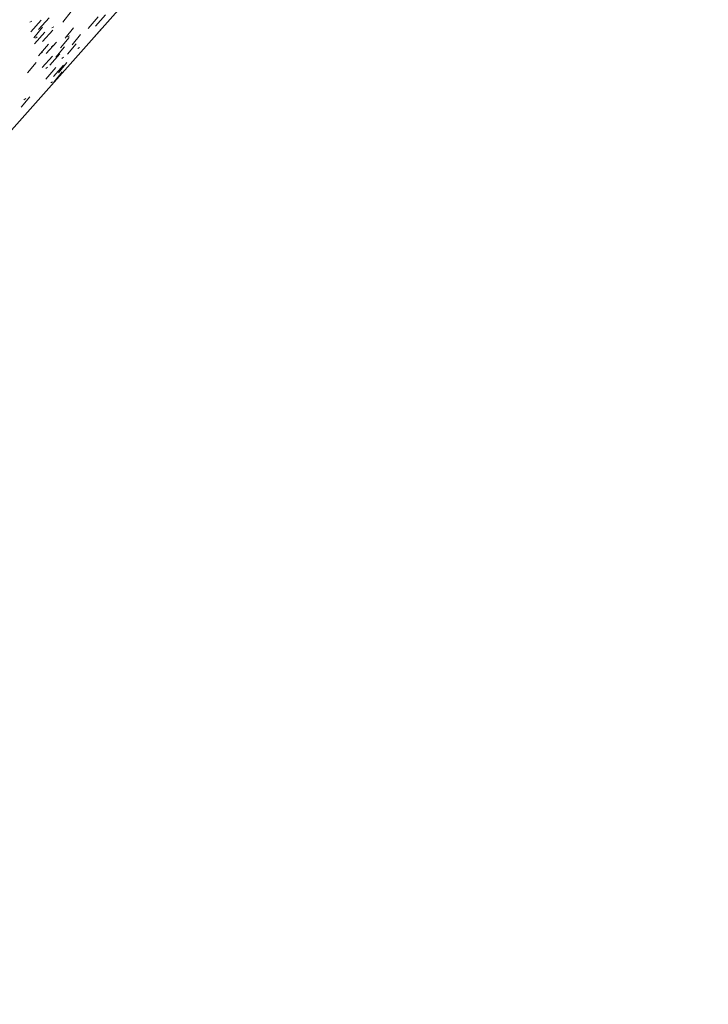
# Model space of a CAD drawing. Header units: centimetres. Extents: x 1151.07 to 1152.71, y 1902.53 to 1904.06.
# Tile 43 of 65: x 1152.31 to 1152.38, y 1902.87 to 1902.98. Entities that reach past the tile are written whole.
import ezdxf

# ---------------------------------------------------------------- set-up
doc = ezdxf.new("R2010")
doc.units = ezdxf.units.CM
for name, color, linetype, lineweight in [('Wzór powierzchni', 7, 'Continuous', 9), ('Wzór powierzchni-4', 10, 'Continuous', 9), ('Ściany', 7, 'Continuous', 9)]:
    doc.layers.add(name, color=color, linetype=linetype, lineweight=lineweight)

# ---------------------------------------------------------------- blocks, each defined once
blk = doc.blocks.new('FP_19-Aksono Kopia 1')
at = {"layer": 'Wzór powierzchni-4'}
for p, q in [((1152.31432, 1902.97706), (1152.31338, 1902.97591)), ((1152.31696, 1902.97546), (1152.31806, 1902.97669)), ((1152.31001, 1902.976), (1152.30981, 1902.97588)), ((1152.30989, 1902.97484), (1152.31104, 1902.97612)), ((1152.31075, 1902.97508), (1152.3119, 1902.97637)), ((1152.31615, 1902.97522), (1152.31725, 1902.97646)), ((1152.31119, 1902.97536), (1152.31025, 1902.9742)), ((1152.31031, 1902.97352), (1152.31145, 1902.97479)), ((1152.31117, 1902.97377), (1152.3123, 1902.97504)), ((1152.3124, 1902.97538), (1152.3122, 1902.97526)), ((1152.31457, 1902.97528), (1152.31365, 1902.97414)), ((1152.31533, 1902.97456), (1152.31441, 1902.97344)), ((1152.3165, 1902.97395), (1152.31759, 1902.97518)), ((1152.3106, 1902.97429), (1152.3104, 1902.97416)), ((1152.31073, 1902.97222), (1152.31185, 1902.97349)), ((1152.31157, 1902.97247), (1152.31269, 1902.97373)), ((1152.31407, 1902.97424), (1152.31314, 1902.97311)), ((1152.31483, 1902.97353), (1152.31391, 1902.97241)), ((1152.31412, 1902.97442), (1152.31392, 1902.9743)), ((1152.31117, 1902.97261), (1152.31097, 1902.97249)), ((1152.31197, 1902.97121), (1152.31308, 1902.97245)), ((1152.31235, 1902.97334), (1152.31216, 1902.97322)), ((1152.31356, 1902.9732), (1152.31264, 1902.97208)), ((1152.31521, 1902.97314), (1152.31502, 1902.97302)), ((1152.31048, 1902.9715), (1152.30955, 1902.97036)), ((1152.31113, 1902.97095), (1152.31225, 1902.9722)), ((1152.31382, 1902.97149), (1152.31291, 1902.97038)), ((1152.31348, 1902.97207), (1152.31328, 1902.97195)), ((1152.31173, 1902.97098), (1152.31153, 1902.97086)), ((1152.31153, 1902.9697), (1152.31264, 1902.97094)), ((1152.31236, 1902.96996), (1152.31346, 1902.9712)), ((1152.31332, 1902.97048), (1152.31242, 1902.96936)), ((1152.31227, 1902.96939), (1152.31208, 1902.96927)), ((1152.30979, 1902.96775), (1152.30887, 1902.96663)), ((1152.30935, 1902.96756), (1152.30916, 1902.96744))]:
    blk.add_line(p, q, dxfattribs=at)

msp = doc.modelspace()

# ---------------------------------------------------------------- linework, layer by layer
at = {"layer": 'Ściany'}
msp.add_line((1152.11138, 1902.74359), (1152.45892, 1903.13385), dxfattribs=at)

# ---------------------------------------------------------------- block references
at = {"layer": 'Wzór powierzchni'}
msp.add_blockref('FP_19-Aksono Kopia 1', (0, 0), dxfattribs=at)

doc.saveas('drawing.dxf')
